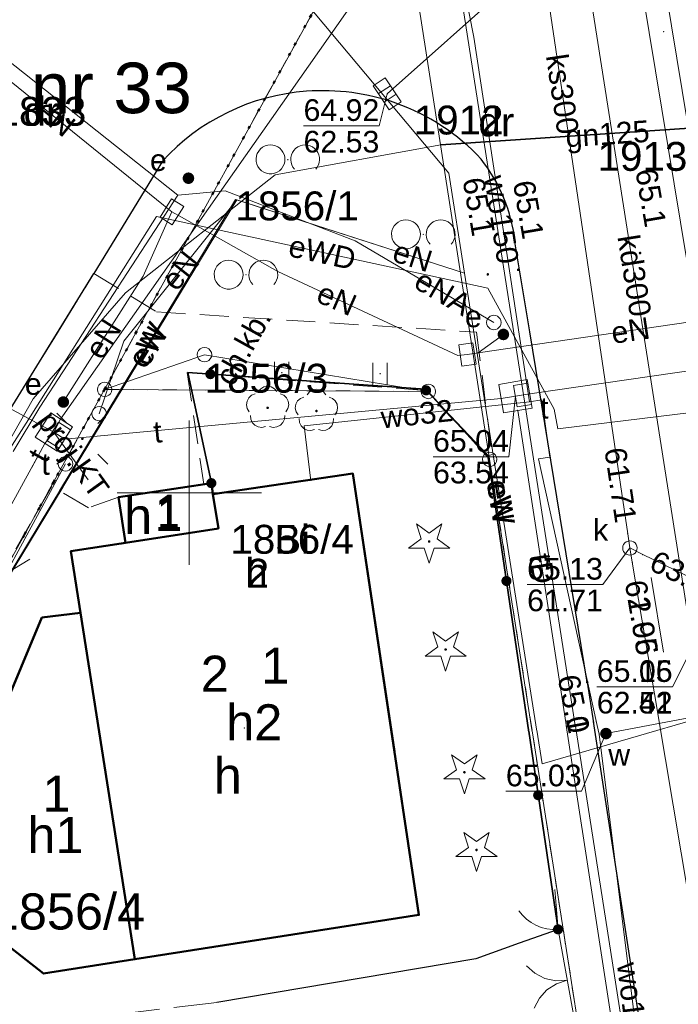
# Model space of a CAD drawing. Extents: x 6420891 to 6421372, y 5789686 to 5790696.
# Tile 31 of 48: x 6421294 to 6421317, y 5790382 to 5790416. Entities that reach past the tile are written whole.
import ezdxf
from ezdxf.enums import TextEntityAlignment as Align

# ---------------------------------------------------------------- set-up
doc = ezdxf.new("R2010")
doc.units = 0
doc.header["$PDSIZE"] = 0.75
for name, pattern in [('KROPK2', [2, 0, -2]), ('PRZER1-1', [2, 1, -1]), ('PRZER2-1', [3, 2, -1]), ('PRZER3-1', [4, 3, -1])]:
    doc.linetypes.add(name, pattern=pattern)
doc.layers.get('0').update_dxf_attribs({"linetype": 'CONTINUOUS', "lineweight": 13})
for name, color, linetype, lineweight in [('GEPADR', 7, 'CONTINUOUS', 18), ('GEPADR_O', 7, 'CONTINUOUS', 18), ('GEPPGD', 7, 'CONTINUOUS', 18), ('GESBLO', 7, 'CONTINUOUS', 18), ('GESBLO_O', 7, 'CONTINUOUS', 18), ('GESBZO', 7, 'CONTINUOUS', 50), ('GESBZO_O', 7, 'CONTINUOUS', 50), ('GESDZI', 7, 'CONTINUOUS', 18), ('GESDZI_O', 7, 'CONTINUOUS', 18), ('GESJAE', 7, 'KROPK2', 50), ('GESJAE_O', 7, 'KROPK2', 50), ('GSLKBR', 7, 'CONTINUOUS', 18), ('GSLKFU', 7, 'CONTINUOUS', 18), ('GSLKOG', 7, 'CONTINUOUS', 35), ('GSLKRW', 7, 'CONTINUOUS', 25), ('GSPWPN', 7, 'CONTINUOUS', 13), ('GSPWPN_O', 7, 'CONTINUOUS', 13), ('GSSKOA', 7, 'PRZER3-1', 18), ('GSSKOD', 7, 'PRZER2-1', 18), ('GSSKOD_O', 7, 'PRZER2-1', 18), ('GSSUTR', 7, 'PRZER2-1', 18), ('GSSZAD', 7, 'PRZER2-1', 18), ('GTGTXT', 7, 'CONTINUOUS', 18), ('GULLKT', 7, 'CONTINUOUS', 18), ('GULLKT_O', 7, 'CONTINUOUS', 18), ('GULLOB', 7, 'CONTINUOUS', 35), ('GUPELA', 7, 'CONTINUOUS', 18), ('GUPIKP', 7, 'CONTINUOUS', 18), ('GUPISN', 7, 'PRZER1-1', 18), ('GUPIWZ', 7, 'CONTINUOUS', 18), ('GUPIWZ_O', 7, 'CONTINUOUS', 18), ('GUPPRZ', 7, 'CONTINUOUS', 18), ('GUPPRZ_O', 7, 'CONTINUOUS', 18), ('GUSIKP', 7, 'CONTINUOUS', 18)]:
    doc.layers.add(name, color=color, linetype=linetype, lineweight=lineweight)
for name, color, linetype, lineweight, true_color in [('GESUZY', 7, 'PRZER1-1', 18, 0x008000), ('GESUZY_O', 7, 'PRZER1-1', 18, 0x008000), ('GSLKOU', 7, 'PRZER3-1', 18, 0x0a0909), ('GSPRDI', 7, 'CONTINUOUS', 18, 0x008000), ('GSPRDL', 7, 'CONTINUOUS', 18, 0x008000), ('GULENN', 1, 'CONTINUOUS', 18, 0xff0000), ('GULEPR', 1, 'CONTINUOUS', 18, 0xff0000), ('GULEPR_O', 1, 'CONTINUOUS', 18, 0xff0000), ('GULEWN', 1, 'CONTINUOUS', 18, 0xff0000), ('GULGPR', 7, 'CONTINUOUS', 18, 0xbfbf00), ('GULGPR_O', 7, 'CONTINUOUS', 18, 0xbfbf00), ('GULKPR', 7, 'CONTINUOUS', 18, 0x803300), ('GULKPR_O', 7, 'CONTINUOUS', 18, 0x803300), ('GULKSP', 7, 'CONTINUOUS', 18, 0x803300), ('GULTPR', 7, 'CONTINUOUS', 18, 0xff9100), ('GULTPR_O', 7, 'CONTINUOUS', 18, 0xff9100), ('GULWOP', 5, 'CONTINUOUS', 18, 0x0000ff), ('GULWOP_O', 5, 'CONTINUOUS', 18, 0x0000ff), ('GULWPR', 5, 'CONTINUOUS', 18, 0x0000ff), ('GULWPR_O', 5, 'CONTINUOUS', 18, 0x0000ff), ('GUPEUT', 1, 'CONTINUOUS', 18, 0xff0000), ('GUPEUT_O', 1, 'CONTINUOUS', 18, 0xff0000), ('GUPKKS', 7, 'CONTINUOUS', 18, 0x803300), ('GUPKSD', 7, 'CONTINUOUS', 18, 0x803300), ('GUPKSD_O', 7, 'CONTINUOUS', 18, 0x803300), ('GUPKSH_O', 7, 'CONTINUOUS', 5, 0x803300), ('GUPWSH', 5, 'CONTINUOUS', 5, 0x0000ff), ('GUPWSH_O', 5, 'CONTINUOUS', 5, 0x0000ff), ('GUPWZA', 5, 'CONTINUOUS', 18, 0x0000ff), ('GUPWZA_O', 5, 'CONTINUOUS', 18, 0x0000ff)]:
    doc.layers.add(name, color=color, linetype=linetype, lineweight=lineweight, true_color=true_color)
doc.styles.add('GEO-INFO', font='Arial')

# ---------------------------------------------------------------- blocks, each defined once
blk = doc.blocks.new('SUEO')
blk.add_hatch(color=0).paths.add_polyline_path([(-0.002174, 0.089974), (0.023762, 0.086807), (0.042561, 0.0793), (0.060131, 0.066965), (0.076266, 0.047786), (0.086234, 0.025762), (0.089972, 0.002226), (0.088646, -0.015553), (0.081114, -0.038994), (0.066834, -0.060276), (0.049699, -0.075033), (0.027576, -0.085671), (0.004027, -0.08991), (-0.019639, -0.087831), (-0.040932, -0.080154), (-0.059082, -0.067892), (-0.073734, -0.051607), (-0.08374, -0.032979), (-0.089221, -0.011817), (-0.089063, 0.012951), (-0.082571, 0.035806), (-0.069528, 0.057148), (-0.048957, 0.075519), (-0.026898, 0.085887)])
at = {"color": 0}
for points in [[(-1.767767, 1.767767), (-1.06066, 1.06066)], [(1.767767, 1.767767), (1.06066, 1.06066)], [(-1.767767, -1.767767), (-1.06066, -1.06066)], [(1.767767, -1.767767), (1.06066, -1.06066)]]:
    blk.add_lwpolyline(points, dxfattribs=at)
blk = doc.blocks.new('OKRAG_PELNY')
at = {"color": 0}
blk.add_lwpolyline([(0, 0.5), (0.12941, 0.482963), (0.25, 0.433013), (0.353553, 0.353553), (0.433013, 0.25), (0.482963, 0.12941), (0.5, 0), (0.482963, -0.12941), (0.433013, -0.25), (0.353553, -0.353553), (0.25, -0.433013), (0.12941, -0.482963), (0, -0.5), (-0.12941, -0.482963), (-0.25, -0.433013), (-0.353553, -0.353553), (-0.433013, -0.25), (-0.482963, -0.12941), (-0.5, 0), (-0.482963, 0.12941), (-0.433013, 0.25), (-0.353553, 0.353553), (-0.25, 0.433013), (-0.12941, 0.482963)], close=True, dxfattribs=at)
blk = doc.blocks.new('POINT')
at = {"color": 0}
blk.add_point((0, 0), dxfattribs=at)
blk = doc.blocks.new('KOLO')
blk.add_hatch(color=0).paths.add_polyline_path([(-0.5, 0), (-0.482963, -0.12941), (-0.433013, -0.25), (-0.353553, -0.353553), (-0.25, -0.433013), (-0.12941, -0.482963), (0, -0.5), (0.12941, -0.482963), (0.25, -0.433013), (0.353553, -0.353553), (0.433013, -0.25), (0.482963, -0.12941), (0.5, 0), (0.482963, 0.12941), (0.433013, 0.25), (0.353553, 0.353553), (0.25, 0.433013), (0.12941, 0.482963), (0, 0.5), (-0.12941, 0.482963), (-0.25, 0.433013), (-0.353553, 0.353553), (-0.433013, 0.25), (-0.482963, 0.12941)])
blk = doc.blocks.new('SUUS05')
at = {"color": 0}
blk.add_lwpolyline([(0.5, -0.25), (-0.5, -0.25), (-0.5, 0.25), (0.5, 0.25)], close=True, dxfattribs=at)
for points in [[(-0.175, -0.25), (-0.175, 0.25)], [(0.175, -0.25), (0.175, 0.25)]]:
    blk.add_lwpolyline(points, dxfattribs=at)
blk = doc.blocks.new('PROSTOKAT1_5-1_PELNY')
at = {"color": 0}
blk.add_lwpolyline([(0.75, -0.5), (-0.75, -0.5), (-0.75, 0.5), (0.75, 0.5)], close=True, dxfattribs=at)
blk = doc.blocks.new('SPTRW')
at = {"color": 0}
for points in [[(-0.51332, 0.7233), (-0.51332, -0.7767)], [(0.48668, -0.7767), (0.48668, 0.7233)]]:
    blk.add_lwpolyline(points, dxfattribs=at)
blk = doc.blocks.new('OTZK')
at = {"color": 0}
blk.add_lwpolyline([(-1.2, 1), (-1.026352, 0.984808), (-0.85798, 0.939693), (-0.7, 0.866025), (-0.557212, 0.766044), (-0.433956, 0.642788), (-0.333975, 0.5), (-0.260307, 0.34202), (-0.215192, 0.173648), (-0.2, 0), (-0.215192, -0.173648), (-0.260307, -0.34202), (-0.333975, -0.5), (-0.44425, -0.654861), (-0.581841, -0.786053), (-0.741773, -0.888835), (-0.918267, -0.959493), (-1.104944, -0.995472), (-1.295056, -0.995472), (-1.481733, -0.959493), (-1.658227, -0.888835), (-1.818159, -0.786053), (-1.95575, -0.654861), (-2.066025, -0.5), (-2.145001, -0.327068), (-2.189821, -0.142315), (-2.198867, 0.047582), (-2.171812, 0.235759), (-2.109632, 0.415415), (-2.014576, 0.580057), (-1.890079, 0.723734), (-1.740641, 0.841254), (-1.571662, 0.928368), (-1.389251, 0.981929)], close=True, dxfattribs=at)
blk.add_lwpolyline([(0.469393, -0.682799), (0.35969, -0.542106), (0.276733, -0.384159), (0.223163, -0.213984), (0.200685, -0.036999), (0.210014, 0.141165), (0.250854, 0.314835), (0.321904, 0.478484), (0.420903, 0.626903), (0.5447, 0.755369), (0.689355, 0.859792), (0.850264, 0.936848), (1.022304, 0.984085), (1.2, 1), (1.377696, 0.984085), (1.549736, 0.936848), (1.710645, 0.859792), (1.8553, 0.755369), (1.979097, 0.626903), (2.078096, 0.478484), (2.149146, 0.314835), (2.189986, 0.141165), (2.199315, -0.036999), (2.176837, -0.213984), (2.123267, -0.384159), (2.04031, -0.542106), (1.930607, -0.682799)], dxfattribs=at)
blk = doc.blocks.new('SPDLP')
blk.add_hatch(color=0).paths.add_polyline_path([(0, -0.09), (0.027812, -0.085595), (0.052901, -0.072812), (0.072812, -0.052901), (0.085595, -0.027812), (0.09, 0), (0.085595, 0.027812), (0.072812, 0.052901), (0.052901, 0.072812), (0.027812, 0.085595), (0, 0.09), (-0.027812, 0.085595), (-0.052901, 0.072812), (-0.072812, 0.052901), (-0.085595, 0.027812), (-0.09, 0), (-0.085595, -0.027812), (-0.072812, -0.052901), (-0.052901, -0.072812), (-0.027812, -0.085595)])
at = {"color": 0}
for points in [[(-0.648554, 1.126667), (-0.481106, 1.325358), (-0.255912, 1.454989), (0, 1.5), (0.255912, 1.454989), (0.481106, 1.325358), (0.648554, 1.126667)], [(-1.271938, -0.268652), (-1.40916, -0.048001), (-1.462858, 0.20623), (-1.426585, 0.463525), (-1.304695, 0.693003), (-1.11182, 0.867117), (-0.871109, 0.964971)], [(0.871109, 0.964971), (1.11182, 0.867117), (1.304695, 0.693003), (1.426585, 0.463525), (1.462858, 0.20623), (1.40916, -0.048001), (1.271938, -0.268652)], [(-0.137547, -1.292703), (-0.389802, -1.355024), (-0.648184, -1.327532), (-0.881678, -1.213525), (-1.062258, -1.026689), (-1.168249, -0.78945), (-1.186929, -0.530282)], [(1.186929, -0.530282), (1.168249, -0.78945), (1.062258, -1.026689), (0.881678, -1.213525), (0.648184, -1.327532), (0.389802, -1.355024), (0.137547, -1.292703)]]:
    blk.add_lwpolyline(points, dxfattribs=at)
blk = doc.blocks.new('SPDIP')
blk.add_hatch(color=0).paths.add_polyline_path([(0, -0.09), (0.027812, -0.085595), (0.052901, -0.072812), (0.072812, -0.052901), (0.085595, -0.027812), (0.09, 0), (0.085595, 0.027812), (0.072812, 0.052901), (0.052901, 0.072812), (0.027812, 0.085595), (0, 0.09), (-0.027812, 0.085595), (-0.052901, 0.072812), (-0.072812, 0.052901), (-0.085595, 0.027812), (-0.09, 0), (-0.085595, -0.027812), (-0.072812, -0.052901), (-0.052901, -0.072812), (-0.027812, -0.085595)])
at = {"color": 0}
blk.add_lwpolyline([(0.544942, 0.177062), (1.426676, -0.463555), (0.336792, -0.463555), (0, -1.500096), (-0.336792, -0.463555), (-1.426676, -0.463555), (-0.544942, 0.177062), (-0.881734, 1.213603), (0, 0.572986), (0.881734, 1.213603)], close=True, dxfattribs=at)
blk = doc.blocks.new('EPPGS')
at = {"color": 0}
blk.add_lwpolyline([(0, 0.5), (0.154508, 0.475528), (0.293893, 0.404508), (0.404508, 0.293893), (0.475528, 0.154508), (0.5, 0), (0.475528, -0.154508), (0.404508, -0.293893), (0.293893, -0.404508), (0.154508, -0.475528), (0, -0.5), (-0.154508, -0.475528), (-0.293893, -0.404508), (-0.404508, -0.293893), (-0.475528, -0.154508), (-0.5, 0), (-0.475528, 0.154508), (-0.404508, 0.293893), (-0.293893, 0.404508), (-0.154508, 0.475528)], close=True, dxfattribs=at)
blk = doc.blocks.new('SUPE04_1')
at = {"color": 0}
for points in [[(6.982163, 1), (8.714214, 0), (6.982163, -1)], [(0, 0), (10, 0)]]:
    blk.add_lwpolyline(points, dxfattribs=at)
blk = doc.blocks.new('KTOK04')
at = {"color": 0}
blk.add_lwpolyline([(0, 0), (-0.01711, -0.261052), (-0.068148, -0.517638), (-0.152241, -0.765367), (-0.267949, -1), (-0.413293, -1.217523), (-0.585786, -1.414214), (-0.782477, -1.586707), (-1, -1.732051)], dxfattribs=at)
blk = doc.blocks.new('SLBRA')
at = {"color": 0}
for points in [[(1.732051, 1), (1.414214, 0.585786), (1, 0.267949), (0.517638, 0.068148), (0, 0)], [(0, 0), (0.517638, -0.068148), (1, -0.267949), (1.414214, -0.585786), (1.732051, -1)]]:
    blk.add_lwpolyline(points, dxfattribs=at)

msp = doc.modelspace()

# ---------------------------------------------------------------- linework, layer by layer
at = {"linetype": 'Continuous', "lineweight": 13, "elevation": 100, "flags": 128}
for points in [[(6421300, 5790397.5), (6421300, 5790402.5)], [(6421297.5, 5790400), (6421302.5, 5790400)]]:
    msp.add_lwpolyline(points, dxfattribs=at)
at = {"layer": 'GESBLO', "linetype": 'Continuous', "lineweight": 18}
for points, elevation in [([(6421298.119, 5790383.842), (6421296.232, 5790395.846), (6421295.898, 5790397.97), (6421297.795, 5790398.269), (6421301.007, 5790398.765), (6421300.819, 5790399.955), (6421305.664, 5790400.661), (6421307.947, 5790385.378)], 10.26), ([(6421297.795, 5790398.269), (6421297.551, 5790399.849), (6421300.763, 5790400.331), (6421300.819, 5790399.955), (6421301.007, 5790398.765)], 10.18), ([(6421297.795, 5790398.269), (6421297.551, 5790399.849), (6421300.763, 5790400.331), (6421300.819, 5790399.955), (6421301.007, 5790398.765)], 10.26), ([(6421293.615, 5790384.403), (6421292.68, 5790390.381), (6421294.899, 5790395.675), (6421296.232, 5790395.846), (6421298.119, 5790383.842), (6421294.955, 5790383.347)], 10.26)]:
    msp.add_lwpolyline(points, close=True, dxfattribs=dict(at, elevation=elevation))
at = {"layer": 'GESBLO', "linetype": 'Continuous', "lineweight": 18, "elevation": 10.18}
msp.add_lwpolyline([(6421297.65, 5790398.246), (6421297.795, 5790398.269), (6421301.007, 5790398.765), (6421300.819, 5790399.955), (6421305.664, 5790400.661), (6421307.102, 5790391.038)], dxfattribs=at)
at = {"layer": 'GESBZO', "linetype": 'Continuous', "lineweight": 50, "elevation": 10.26}
for points in [[(6421297.795, 5790398.269), (6421297.551, 5790399.849), (6421300.763, 5790400.331), (6421300.819, 5790399.955), (6421305.664, 5790400.661), (6421307.947, 5790385.378), (6421298.119, 5790383.842), (6421294.955, 5790383.347), (6421293.615, 5790384.403), (6421292.68, 5790390.381), (6421294.899, 5790395.675), (6421296.232, 5790395.846), (6421295.898, 5790397.97)], [(6421298.119, 5790383.842), (6421296.232, 5790395.846), (6421295.898, 5790397.97), (6421297.795, 5790398.269), (6421301.007, 5790398.765), (6421300.819, 5790399.955), (6421305.664, 5790400.661), (6421307.947, 5790385.378)], [(6421297.795, 5790398.269), (6421297.551, 5790399.849), (6421300.763, 5790400.331), (6421300.819, 5790399.955), (6421301.007, 5790398.765)], [(6421293.615, 5790384.403), (6421292.68, 5790390.381), (6421294.899, 5790395.675), (6421296.232, 5790395.846), (6421298.119, 5790383.842), (6421294.955, 5790383.347)]]:
    msp.add_lwpolyline(points, close=True, dxfattribs=at)
at = {"layer": 'GESBZO', "linetype": 'Continuous', "lineweight": 50, "elevation": 10.18}
for points in [[(6421297.795, 5790398.269), (6421297.551, 5790399.849), (6421300.763, 5790400.331), (6421300.819, 5790399.955), (6421305.664, 5790400.661), (6421307.102, 5790391.038)], [(6421297.65, 5790398.246), (6421297.795, 5790398.269)]]:
    msp.add_lwpolyline(points, dxfattribs=at)
at = {"layer": 'GESDZI', "linetype": 'Continuous', "lineweight": 18}
for points, elevation in [([(6421308.346, 5790424.02), (6421305.286, 5790418.473), (6421297.069, 5790403.576), (6421295.251, 5790400.28)], 10.22), ([(6421310.393, 5790401.158), (6421307.621, 5790418.949), (6421305.286, 5790418.473), (6421308.346, 5790424.02), (6421313.357, 5790391.939)], 10.22), ([(6421313.357, 5790391.939), (6421308.346, 5790424.02)], 10.22), ([(6421295.251, 5790400.28), (6421297.069, 5790403.576), (6421308.27, 5790403.506), (6421310.393, 5790401.158)], 10.22), ([(6421311.868, 5790391.724), (6421310.393, 5790401.158)], 10.22), ([(6421310.393, 5790401.158), (6421311.868, 5790391.724)], 10.22), ([(6421295.345, 5790400.451), (6421276.767, 5790366.771), (6421264.369, 5790344.293), (6421258.704, 5790334.023), (6421245.798, 5790310.625), (6421235.333, 5790291.653), (6421198.322, 5790224.595), (6421191.638, 5790212.271), (6421170.006, 5790172.381), (6421152.501, 5790140.103), (6421144.593, 5790125.52), (6421127.675, 5790094.324), (6421121.732, 5790083.312), (6421117.02, 5790074.678)], 10.3), ([(6421283.969, 5790367.907), (6421276.767, 5790366.771), (6421295.345, 5790400.451)], 10.3), ([(6421313.35, 5790391.983), (6421316.66, 5790370.791)], 10.3), ([(6421316.66, 5790370.791), (6421313.35, 5790391.983)], 10.3), ([(6421311.863, 5790391.758), (6421314.83, 5790372.779), (6421298.248, 5790370.161)], 10.3), ([(6421315.181, 5790370.515), (6421314.83, 5790372.779), (6421311.863, 5790391.758)], 10.3)]:
    msp.add_lwpolyline(points, dxfattribs=dict(at, elevation=elevation))
at = {"layer": 'GESDZI', "linetype": 'Continuous', "lineweight": 18, "elevation": 10.22}
for points in [[(6421307.621, 5790418.949), (6421310.393, 5790401.158), (6421308.27, 5790403.506), (6421300.525, 5790404.777), (6421297.069, 5790403.576), (6421305.286, 5790418.473)], [(6421300.525, 5790404.777), (6421308.27, 5790403.506), (6421297.069, 5790403.576)]]:
    msp.add_lwpolyline(points, close=True, dxfattribs=at)
at = {"layer": 'GESJAE', "linetype": 'KROPK2', "lineweight": 50, "ltscale": 0.5}
for points, elevation in [([(6421295.251, 5790400.28), (6421297.069, 5790403.576), (6421305.286, 5790418.473), (6421308.346, 5790424.02), (6421317.983, 5790432.435), (6421323.041, 5790439.483), (6421327.656, 5790445.915), (6421336.84, 5790458.713), (6421347.895, 5790474.118), (6421362.347, 5790494.258), (6421362.667, 5790494.705)], 10.22), ([(6421278.115, 5790414.804), (6421279.059, 5790415.874), (6421281.71, 5790418.881), (6421285.015, 5790422.631), (6421288.481, 5790426.677), (6421308.346, 5790424.02), (6421305.286, 5790418.473), (6421297.069, 5790403.576), (6421295.251, 5790400.28)], 10.22), ([(6421072.204, 5789979.193), (6421068.88, 5789980.499), (6421065.346, 5789979.256), (6421069.455, 5789986.717), (6421070.646, 5789988.917), (6421077.543, 5790001.653), (6421086.476, 5790018.114), (6421117.02, 5790074.678), (6421121.732, 5790083.312), (6421127.675, 5790094.324), (6421144.593, 5790125.52), (6421152.501, 5790140.103), (6421170.006, 5790172.381), (6421191.638, 5790212.271), (6421198.322, 5790224.595), (6421235.333, 5790291.653), (6421245.798, 5790310.625), (6421258.704, 5790334.023), (6421264.369, 5790344.293), (6421276.767, 5790366.771), (6421295.345, 5790400.451)], 10.3), ([(6421295.345, 5790400.451), (6421276.767, 5790366.771), (6421264.369, 5790344.293), (6421258.704, 5790334.023), (6421245.798, 5790310.625), (6421235.333, 5790291.653), (6421198.322, 5790224.595), (6421191.638, 5790212.271), (6421170.006, 5790172.381), (6421152.501, 5790140.103), (6421144.593, 5790125.52), (6421127.675, 5790094.324), (6421121.732, 5790083.312), (6421117.02, 5790074.678)], 10.3)]:
    msp.add_lwpolyline(points, dxfattribs=dict(at, elevation=elevation))
at = {"layer": 'GESUZY', "linetype": 'PRZER1-1', "lineweight": 18, "ltscale": 0.5}
for points, elevation in [([(6421324.184, 5790393.497), (6421322.539, 5790403.828), (6421319.352, 5790423.841), (6421323.041, 5790439.483), (6421317.983, 5790432.435), (6421308.346, 5790424.02), (6421305.286, 5790418.473), (6421297.069, 5790403.576), (6421308.27, 5790403.506), (6421310.393, 5790401.158), (6421311.868, 5790391.724)], 10.08), ([(6421308.346, 5790424.02), (6421305.286, 5790418.473), (6421297.069, 5790403.576), (6421295.251, 5790400.28)], 10.08), ([(6421295.251, 5790400.28), (6421297.069, 5790403.576)], 10.08), ([(6421297.069, 5790403.576), (6421308.27, 5790403.506), (6421310.393, 5790401.158), (6421311.868, 5790391.724)], 10.08), ([(6421295.345, 5790400.451), (6421276.767, 5790366.771), (6421264.369, 5790344.293), (6421258.704, 5790334.023), (6421245.798, 5790310.625), (6421235.333, 5790291.653), (6421198.322, 5790224.595), (6421191.638, 5790212.271), (6421170.006, 5790172.381), (6421152.501, 5790140.103), (6421144.593, 5790125.52), (6421127.675, 5790094.324), (6421121.732, 5790083.312), (6421117.02, 5790074.678)], 10.18), ([(6421283.969, 5790367.907), (6421276.767, 5790366.771), (6421295.345, 5790400.451)], 10.18), ([(6421311.863, 5790391.758), (6421314.83, 5790372.779), (6421298.248, 5790370.161)], 10.18), ([(6421311.863, 5790391.758), (6421314.83, 5790372.779), (6421315.181, 5790370.515)], 10.18)]:
    msp.add_lwpolyline(points, dxfattribs=dict(at, elevation=elevation))
at = {"layer": 'GSLKBR', "linetype": 'Continuous', "lineweight": 18, "elevation": 10.18}
msp.add_lwpolyline([(6421312.76, 5790384.88), (6421313.4, 5790381.35)], dxfattribs=at)
at = {"layer": 'GSLKFU', "linetype": 'Continuous', "lineweight": 18, "elevation": 10.18}
msp.add_lwpolyline([(6421312.65, 5790386.26), (6421312.76, 5790384.88)], dxfattribs=at)
at = {"layer": 'GSLKOG', "linetype": 'Continuous', "lineweight": 35, "elevation": 10.18}
for points in [[(6421300.763, 5790400.331), (6421299.95, 5790404.16), (6421308.16, 5790403.58), (6421310.33, 5790401.3), (6421311.75, 5790391.707)], [(6421311.745, 5790391.74), (6421312.76, 5790384.88)]]:
    msp.add_lwpolyline(points, dxfattribs=at)
at = {"layer": 'GSLKOU', "linetype": 'PRZER3-1', "lineweight": 18, "ltscale": 0.5, "elevation": 10.18}
msp.add_lwpolyline([(6421300.95, 5790382.35), (6421284.4, 5790380.38)], dxfattribs=at)
at = {"layer": 'GSLKRW', "linetype": 'Continuous', "lineweight": 25, "elevation": 10.18}
msp.add_lwpolyline([(6421313.77, 5790393.44), (6421311.79, 5790405.57), (6421311.27, 5790408.69, 0.140803), (6421310.1, 5790411.55, 0.120141), (6421307.15, 5790413.49, 0.103663), (6421304.06, 5790413.9, 0.192924), (6421299.07, 5790411.48), (6421296.7, 5790407.59)], format="xyb", dxfattribs=at)
for points in [[(6421293.239, 5790401.985), (6421296.7, 5790407.59)], [(6421313.77, 5790393.44), (6421313.987, 5790392.029)], [(6421313.98, 5790392.078), (6421316.68, 5790374.52), (6421317.251, 5790370.901)], [(6421312.76, 5790384.88), (6421311.42, 5790384.4), (6421309.92, 5790383.86), (6421300.95, 5790382.35)]]:
    msp.add_lwpolyline(points, dxfattribs=at)
at = {"layer": 'GSSKOA', "linetype": 'PRZER3-1', "lineweight": 18, "ltscale": 0.5, "elevation": 10.18}
msp.add_lwpolyline([(6421293.239, 5790401.985), (6421296.7, 5790407.59)], dxfattribs=at)
at = {"layer": 'GSSKOD', "linetype": 'PRZER2-1', "lineweight": 18, "ltscale": 0.5, "elevation": 10.18}
for points in [[(6421293.239, 5790401.985), (6421296.7, 5790407.59), (6421298.87, 5790406.26), (6421309.94, 5790405.56), (6421310.48, 5790401.32)], [(6421310.48, 5790401.32), (6421310.34, 5790401.28), (6421308.16, 5790403.54), (6421299.93, 5790404.16), (6421300.5, 5790400.29), (6421297.551, 5790399.849), (6421296.51, 5790399.48), (6421295.5, 5790400.068)], [(6421296.51, 5790399.48), (6421295.24, 5790400.22), (6421293.81, 5790397.73), (6421284.96, 5790382.34), (6421285.37, 5790381.74), (6421283.02, 5790377.35), (6421277.41, 5790366.9), (6421275.3, 5790362.97), (6421273.86, 5790363.76), (6421270.66, 5790357.95), (6421272.06, 5790357.19), (6421271.51, 5790356.13), (6421270.1, 5790356.88)]]:
    msp.add_lwpolyline(points, dxfattribs=at)
at = {"layer": 'GSSUTR', "linetype": 'PRZER2-1', "lineweight": 18, "ltscale": 0.5, "elevation": 10.1}
for points in [[(6421303.201, 5790404.175), (6421303.191, 5790404.155), (6421303.211, 5790404.155)], [(6421306.608, 5790404.142), (6421306.598, 5790404.122), (6421306.618, 5790404.122)]]:
    msp.add_lwpolyline(points, close=True, dxfattribs=at)
at = {"layer": 'GSSZAD', "linetype": 'PRZER2-1', "lineweight": 18, "ltscale": 0.5, "elevation": 10.1}
for points in [[(6421303.408, 5790411.552), (6421303.398, 5790411.532), (6421303.418, 5790411.532)], [(6421308.098, 5790408.958), (6421308.088, 5790408.938), (6421308.108, 5790408.938)], [(6421301.961, 5790407.56), (6421301.951, 5790407.54), (6421301.971, 5790407.54)]]:
    msp.add_lwpolyline(points, close=True, dxfattribs=at)
at = {"layer": 'GULENN', "linetype": 'Continuous', "lineweight": 18, "elevation": 10.18}
for points in [[(6421295.637, 5790400.208), (6421281.831, 5790377.382), (6421278.045, 5790372.62), (6421263.922, 5790382.354), (6421263.38, 5790382.478), (6421262.193, 5790381.549)], [(6421320.782, 5790393.106), (6421312.212, 5790390.612), (6421312.027, 5790391.783)]]:
    msp.add_lwpolyline(points, dxfattribs=at)
at = {"layer": 'GULEPR', "linetype": 'Continuous', "lineweight": 18, "elevation": 10.14}
for points in [[(6421301.415, 5790448.446), (6421302.509, 5790444.235), (6421301.376, 5790440.294), (6421302.276, 5790435.886), (6421300.756, 5790432.083), (6421291.492, 5790416.737), (6421299.607, 5790410.307), (6421294.831, 5790402.962), (6421293.901, 5790401.424)], [(6421309.524, 5790407.605), (6421308.977, 5790411.062), (6421291.312, 5790432.145), (6421287.033, 5790427.768), (6421284.896, 5790429.782)], [(6421299.398, 5790409.727), (6421299.111, 5790409.959), (6421291.639, 5790415.993), (6421291.385, 5790416.198)], [(6421299.607, 5790410.307), (6421301.24, 5790410.457), (6421305.74, 5790408.724), (6421310.54, 5790405.895)], [(6421309.524, 5790407.605), (6421301.596, 5790410.155), (6421295.508, 5790400.061)], [(6421301.643, 5790410.14), (6421295.534, 5790400.039)], [(6421301.643, 5790410.14), (6421297.729, 5790405.245), (6421296.881, 5790402.737)], [(6421309.524, 5790407.605), (6421301.643, 5790410.14)], [(6421295.64, 5790403.14), (6421298.398, 5790407.499), (6421299.236, 5790409.365), (6421299.398, 5790409.727)], [(6421309.625, 5790404.786), (6421309.287, 5790404.753), (6421303.06, 5790407.66), (6421299.733, 5790409.538), (6421299.398, 5790409.727)], [(6421321.327, 5790403.261), (6421312.759, 5790402.207), (6421312.621, 5790402.896), (6421310.336, 5790407.078), (6421298.869, 5790409.562), (6421294.349, 5790402.412), (6421293.791, 5790401.517)], [(6421312.032, 5790391.748), (6421309.524, 5790407.605)], [(6421312.032, 5790391.748), (6421309.524, 5790407.605)], [(6421320.765, 5790406.583), (6421320.421, 5790406.37), (6421309.991, 5790404.839), (6421309.625, 5790404.786)], [(6421309.625, 5790404.786), (6421309.991, 5790404.839), (6421310.87, 5790405.48)], [(6421295.717, 5790401), (6421295.301, 5790400.237)]]:
    msp.add_lwpolyline(points, dxfattribs=at)
at = {"layer": 'GULEWN', "linetype": 'Continuous', "lineweight": 18, "elevation": 10.18}
for points in [[(6421295.61, 5790400.23), (6421281.831, 5790377.382), (6421278.014, 5790372.581)], [(6421320.782, 5790393.106), (6421312.212, 5790390.612), (6421312.027, 5790391.783)]]:
    msp.add_lwpolyline(points, dxfattribs=at)
at = {"layer": 'GULGPR', "linetype": 'Continuous', "lineweight": 18, "elevation": 10.14}
msp.add_lwpolyline([(6421293.668, 5790401.621), (6421294.596, 5790403.256), (6421297.794, 5790406.919), (6421302.971, 5790411.005), (6421308.701, 5790412.041), (6421320.24, 5790412.82), (6421320.446, 5790410.976), (6421321.106, 5790407.712), (6421322.067, 5790404.444), (6421323.349, 5790396.318), (6421323.48, 5790395.305)], dxfattribs=at)
at = {"layer": 'GULKPR', "linetype": 'Continuous', "lineweight": 18, "elevation": 10.14}
for points in [[(6421284.28, 5790425.202), (6421292.156, 5790426.8), (6421296.707, 5790431.83), (6421315.773, 5790421.706), (6421320.174, 5790395.035), (6421320.498, 5790392.967)], [(6421284.44, 5790424.418), (6421292.572, 5790426.068), (6421296.883, 5790430.832), (6421315.049, 5790421.186), (6421319.384, 5790394.907), (6421319.706, 5790392.853)], [(6421310.582, 5790429.522), (6421310.656, 5790429.028), (6421315.175, 5790398.581), (6421315.248, 5790398.086), (6421315.331, 5790397.593), (6421316.211, 5790392.35)], [(6421306.85, 5790413.81), (6421315.411, 5790421.446)], [(6421317.75, 5790392.571), (6421317.503, 5790394.181), (6421317.426, 5790394.675), (6421317.349, 5790395.169), (6421313.463, 5790419.864), (6421313.385, 5790420.358), (6421312.888, 5790420.307), (6421288.657, 5790417.82), (6421288.159, 5790417.769)], [(6421315.248, 5790398.086), (6421315.692, 5790397.856), (6421324.575, 5790393.553)]]:
    msp.add_lwpolyline(points, dxfattribs=at)
at = {"layer": 'GULKSP', "linetype": 'Continuous', "lineweight": 18, "elevation": 10.18}
msp.add_lwpolyline([(6421316.2, 5790392.413), (6421319.733, 5790371.365)], dxfattribs=at)
at = {"layer": 'GULLKT', "linetype": 'Continuous', "lineweight": 18, "elevation": 10.12}
msp.add_lwpolyline([(6421295.313, 5790402.099), (6421296.501, 5790400.446)], dxfattribs=at)
at = {"layer": 'GULLOB', "linetype": 'Continuous', "lineweight": 35, "elevation": 10.12}
msp.add_lwpolyline([(6421320.24, 5790412.82), (6421308.701, 5790412.041)], dxfattribs=at)
at = {"layer": 'GULTPR', "linetype": 'Continuous', "lineweight": 18}
for points, elevation in [([(6421319.247, 5790436.009), (6421318.815, 5790435.701), (6421295.539, 5790402.548), (6421295.313, 5790402.099)], 10.14), ([(6421319.421, 5790435.519), (6421325.108, 5790405.881), (6421324.945, 5790405.346), (6421324.452, 5790405.263), (6421311.779, 5790403.424), (6421311.286, 5790403.34)], 10.14), ([(6421311.286, 5790403.34), (6421310.793, 5790403.257), (6421295.693, 5790401.857), (6421295.313, 5790402.099)], 10.14), ([(6421311.369, 5790402.847), (6421313.051, 5790391.895)], 10.14), ([(6421295.313, 5790402.099), (6421295.002, 5790401.704), (6421279.971, 5790374.224), (6421279.653, 5790373.259)], 10.18), ([(6421295.313, 5790402.099), (6421295.002, 5790401.704), (6421294.549, 5790400.875)], 10.14), ([(6421313.044, 5790391.936), (6421316.301, 5790370.724)], 10.18)]:
    msp.add_lwpolyline(points, dxfattribs=dict(at, elevation=elevation))
at = {"layer": 'GULWOP', "linetype": 'Continuous', "lineweight": 18, "elevation": 10.18}
for points in [[(6421314.18, 5790391.64), (6421314.42, 5790391.66), (6421329.431, 5790394.504)], [(6421314.08, 5790392.093), (6421314.18, 5790391.64), (6421316.539, 5790372.763), (6421316.84, 5790370.825)]]:
    msp.add_lwpolyline(points, dxfattribs=at)
at = {"layer": 'GULWPR', "linetype": 'Continuous', "lineweight": 18, "elevation": 10.14}
for points in [[(6421308.479, 5790418.132), (6421309.361, 5790418.307), (6421309.529, 5790417.424), (6421309.842, 5790415.775), (6421311.774, 5790403.145), (6421312.199, 5790403.211), (6421312.477, 5790401.23), (6421312.082, 5790401.168), (6421314.091, 5790392.044)], [(6421311.774, 5790403.145), (6421303.98, 5790402.313), (6421304.205, 5790400.411)]]:
    msp.add_lwpolyline(points, dxfattribs=at)
at = {"layer": 'GUPKSH_O', "linetype": 'Continuous', "lineweight": 9, "elevation": 10.8, "flags": 128}
for points in [[(6421315.98, 5790397.06), (6421316.414, 5790394.476)], [(6421314.103, 5790393.277), (6421316.724, 5790393.277), (6421317.426, 5790394.675)], [(6421314.103, 5790393.277), (6421316.724, 5790393.277)]]:
    msp.add_lwpolyline(points, dxfattribs=at)
at = {"layer": 'GUPPRZ_O', "linetype": 'Continuous', "lineweight": 9, "elevation": 10.8, "flags": 128}
for points in [[(6421303.954, 5790412.702), (6421306.575, 5790412.702), (6421306.85, 5790413.81)], [(6421303.954, 5790412.702), (6421306.575, 5790412.702)], [(6421308.435, 5790401.246), (6421311.055, 5790401.246), (6421311.286, 5790403.34)], [(6421290.839, 5790403.099), (6421293.459, 5790403.099), (6421295.313, 5790402.099)], [(6421308.435, 5790401.246), (6421311.055, 5790401.246)], [(6421311.691, 5790396.819), (6421314.312, 5790396.819), (6421315.248, 5790398.086)], [(6421311.691, 5790396.819), (6421314.312, 5790396.819)], [(6421314.103, 5790393.277), (6421316.724, 5790393.277), (6421317.426, 5790394.675)], [(6421314.103, 5790393.277), (6421316.724, 5790393.277)]]:
    msp.add_lwpolyline(points, dxfattribs=at)
at = {"layer": 'GUPWSH_O', "linetype": 'Continuous', "lineweight": 9, "elevation": 10.8, "flags": 128}
msp.add_lwpolyline([(6421310.955, 5790389.665), (6421313.576, 5790389.665), (6421314.42, 5790391.66)], dxfattribs=at)
at = {"layer": 'GUSIKP', "linetype": 'Continuous', "lineweight": 18, "elevation": 10.14}
for points in [[(6421311.695, 5790403.917), (6421311.862, 5790402.931), (6421310.876, 5790402.764), (6421310.709, 5790403.75)], [(6421294.665, 5790401.918), (6421295.202, 5790402.762), (6421295.961, 5790402.279), (6421295.424, 5790401.435)]]:
    msp.add_lwpolyline(points, close=True, dxfattribs=at)

# ---------------------------------------------------------------- block references
at = {"layer": 'GEPADR', "lineweight": 18}
msp.add_blockref('POINT', (6421301.905, 5790391.855, 10.28), dxfattribs=at)
at = {"layer": 'GEPPGD', "lineweight": 18, "xscale": 0.5, "yscale": 0.5}
for p in [(6421300.525, 5790404.777, 10.24), (6421297.069, 5790403.576, 10.24), (6421308.27, 5790403.506, 10.24), (6421310.393, 5790401.158, 10.24)]:
    msp.add_blockref('EPPGS', p, dxfattribs=at)
at = {"layer": 'GSLKBR', "lineweight": 18, "xscale": 0.7500000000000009, "yscale": 0.7500000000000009, "rotation": 190.2762771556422}
msp.add_blockref('SLBRA', (6421313.08, 5790383.115, 10.18), dxfattribs=at)
at = {"layer": 'GSLKFU', "lineweight": 18, "xscale": 0.7499999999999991, "yscale": 0.7499999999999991, "rotation": 274.5574189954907}
msp.add_blockref('KTOK04', (6421312.76, 5790384.88, 10.18), dxfattribs=at)
at = {"layer": 'GSLKOG', "lineweight": 35, "xscale": 0.35, "yscale": 0.35}
for p in [(6421300.729, 5790404.105, 10.18), (6421308.195, 5790403.543, 10.18), (6421300.763, 5790400.331, 10.18), (6421310.975, 5790396.944, 10.18), (6421312.073, 5790389.525, 10.18), (6421312.76, 5790384.88, 10.18)]:
    msp.add_blockref('KOLO', p, dxfattribs=at)
at = {"layer": 'GSPRDI', "lineweight": 18, "xscale": 0.5, "yscale": 0.5}
for p in [(6421308.3, 5790398.31, 10.12), (6421308.87, 5790394.57, 10.12), (6421308.87, 5790394.57, 10.12), (6421309.52, 5790390.32, 10.12), (6421309.94, 5790387.63, 10.12)]:
    msp.add_blockref('SPDIP', p, dxfattribs=at)
at = {"layer": 'GSPRDL', "lineweight": 18, "xscale": 0.5, "yscale": 0.5}
for p in [(6421302.71, 5790402.94, 10.12), (6421304.4, 5790402.83, 10.12)]:
    msp.add_blockref('SPDLP', p, dxfattribs=at)
at = {"layer": 'GSPWPN', "lineweight": 13, "xscale": 0.09, "yscale": 0.09}
for p in [(6421315.6, 5790408.3, 10.08), (6421310.33, 5790407.56, 10.08), (6421311.38, 5790407.72, 10.08), (6421313.77, 5790393.44, 10.08), (6421313.77, 5790393.44, 10.2)]:
    msp.add_blockref('KOLO', p, dxfattribs=at)
at = {"layer": 'GSSUTR', "lineweight": 18, "xscale": 0.5, "yscale": 0.5}
for p in [(6421303.201, 5790404.165, 10.1), (6421306.608, 5790404.132, 10.1)]:
    msp.add_blockref('SPTRW', p, dxfattribs=at)
at = {"layer": 'GSSZAD', "lineweight": 18, "xscale": 0.5, "yscale": 0.5}
for p in [(6421303.408, 5790411.542, 10.1), (6421308.098, 5790408.948, 10.1), (6421301.961, 5790407.55, 10.1)]:
    msp.add_blockref('OTZK', p, dxfattribs=at)
at = {"layer": 'GTGTXT', "lineweight": 18}
msp.add_blockref('POINT', (6421316.411, 5790415.97, 10.02), dxfattribs=at)
at = {"layer": 'GULENN', "lineweight": 18, "xscale": 0.5, "yscale": 0.5, "rotation": 241.4068160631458}
msp.add_blockref('SUPE04_1', (6421295.717, 5790401, 10.18), dxfattribs=at)
at = {"layer": 'GUPELA', "lineweight": 18, "xscale": 0.5, "yscale": 0.5}
for name, p in [('OKRAG_PELNY', (6421296.881, 5790402.737, 10.16)), ('SUEO', (6421296.299, 5790401.869, 10.15)), ('OKRAG_PELNY', (6421295.717, 5790401, 10.16))]:
    msp.add_blockref(name, p, dxfattribs=at)
at = {"layer": 'GUPEUT', "lineweight": 18, "xscale": 0.4, "yscale": 0.4}
for p in [(6421299.97, 5790410.89, 10.16), (6421310.87, 5790405.48, 10.16), (6421295.64, 5790403.14, 10.16)]:
    msp.add_blockref('KOLO', p, dxfattribs=at)
at = {"layer": 'GUPIKP', "lineweight": 18, "xscale": 0.5, "yscale": 0.5}
for p, rotation in [((6421299.398, 5790409.727, 10.16), 237.6500564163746), ((6421309.625, 5790404.786, 10.16), 278.4616456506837)]:
    msp.add_blockref('PROSTOKAT1_5-1_PELNY', p, dxfattribs=dict(at, rotation=rotation))
at = {"layer": 'GUPISN', "lineweight": 18, "xscale": 0.5, "yscale": 0.5}
msp.add_blockref('OKRAG_PELNY', (6421310.54, 5790405.895, 10.16), dxfattribs=at)
at = {"layer": 'GUPIWZ', "lineweight": 18, "xscale": 0.5, "yscale": 0.5}
for p, rotation in [((6421311.532, 5790403.382, 10.18), 279.6080792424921), ((6421295.482, 5790401.991, 10.18), 57.6075539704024)]:
    msp.add_blockref('PROSTOKAT1_5-1_PELNY', p, dxfattribs=dict(at, rotation=rotation))
at = {"layer": 'GUPKKS', "lineweight": 18, "rotation": 303.4469659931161}
msp.add_blockref('SUUS05', (6421306.85, 5790413.81, 10.16), dxfattribs=at)
at = {"layer": 'GUPKSD', "lineweight": 18, "xscale": 0.5, "yscale": 0.5}
msp.add_blockref('OKRAG_PELNY', (6421315.248, 5790398.086, 10.16), dxfattribs=at)
at = {"layer": 'GUPPRZ', "lineweight": 18}
for p in [(6421306.85, 5790413.81, 10.16), (6421310.793, 5790403.257, 10.16), (6421311.286, 5790403.34, 10.16), (6421311.779, 5790403.424, 10.16), (6421311.369, 5790402.847, 10.16), (6421295.539, 5790402.548, 10.16), (6421295.313, 5790402.099, 10.16), (6421295.693, 5790401.857, 10.16), (6421295.002, 5790401.704, 10.16), (6421315.175, 5790398.581, 10.16), (6421315.248, 5790398.086, 10.16), (6421315.692, 5790397.856, 10.16), (6421315.331, 5790397.593, 10.16)]:
    msp.add_blockref('POINT', p, dxfattribs=at)
at = {"layer": 'GUPWSH', "lineweight": 5, "xscale": 0.09, "yscale": 0.09}
msp.add_blockref('KOLO', (6421314.42, 5790391.66, 10.24), dxfattribs=at)
at = {"layer": 'GUPWZA', "lineweight": 5, "xscale": 0.4, "yscale": 0.4}
msp.add_blockref('KOLO', (6421314.42, 5790391.66, 10.24), dxfattribs=at)

# ---------------------------------------------------------------- texts
at = {"layer": 'GEPADR_O', "linetype": 'Continuous', "lineweight": 0, "style": 'GEO-INFO'}
msp.add_text('1', height=1.25, dxfattribs=at).set_placement((6421302.491, 5790393.385, 10.8))
at = {"layer": 'GESBLO_O', "linetype": 'Continuous', "lineweight": 0, "style": 'GEO-INFO'}
for s, height, p in [('1', 1.25, (6421299.279, 5790399.303, 10.8)), ('1', 1, (6421299.279, 5790399.303, 10.8)), ('2', 1.25, (6421300.881, 5790393.741, 10.8)), ('1', 1.25, (6421295.4, 5790389.578, 10.8))]:
    msp.add_text(s, height=height, dxfattribs=at).set_placement(p, align=Align.MIDDLE)
msp.add_text('2', height=1, dxfattribs=at).set_placement((6421302.376, 5790397.211, 10.8), align=Align.MIDDLE_CENTER)
at = {"layer": 'GESBZO_O', "linetype": 'Continuous', "lineweight": 0, "style": 'GEO-INFO'}
for s, p in [('h', (6421298.229, 5790399.223, 10.8)), ('h2', (6421302.248, 5790392.081, 10.8)), ('h', (6421301.331, 5790390.24, 10.8)), ('h1', (6421295.367, 5790388.178, 10.8))]:
    msp.add_text(s, height=1.25, dxfattribs=at).set_placement(p, align=Align.MIDDLE)
msp.add_text('h', height=1, dxfattribs=at).set_placement((6421302.326, 5790397.229, 10.8), align=Align.MIDDLE_CENTER)
at = {"layer": 'GESDZI_O', "linetype": 'Continuous', "lineweight": 0, "style": 'GEO-INFO'}
for s, p in [('1833', (6421294.882, 5790413.207, 10.8)), ('1912', (6421309.321, 5790412.905, 10.8)), ('1913/2', (6421316.265, 5790411.646, 10.8)), ('1856/4', (6421303.559, 5790398.387, 10.8))]:
    msp.add_text(s, height=1, dxfattribs=at).set_placement(p, align=Align.MIDDLE_CENTER)
for s, height, p in [('1856/1', 1, (6421303.731, 5790409.952, 10.8)), ('1856/3', 1, (6421302.669, 5790403.983, 10.8)), ('1856/4', 1.25, (6421295.799, 5790385.524, 10.8))]:
    msp.add_text(s, height=height, dxfattribs=at).set_placement(p, align=Align.MIDDLE)
at = {"layer": 'GESJAE_O', "linetype": 'Continuous', "lineweight": 0, "style": 'GEO-INFO'}
msp.add_text('Arkusz nr 33', height=1.75, dxfattribs=at).set_placement((6421293.23, 5790414.017, 10.8), align=Align.MIDDLE_CENTER)
at = {"layer": 'GESUZY_O', "linetype": 'Continuous', "lineweight": 0, "style": 'GEO-INFO'}
for s, p in [('dr', (6421294.882, 5790413.207, 10.8)), ('dr', (6421310.626, 5790412.839, 10.8)), ('Bi', (6421303.559, 5790398.387, 10.8))]:
    msp.add_text(s, height=1, dxfattribs=at).set_placement(p, align=Align.MIDDLE_CENTER)
at = {"layer": 'GSPWPN_O', "linetype": 'Continuous', "lineweight": 0, "style": 'GEO-INFO'}
for s, rotation, p in [('65.1', 279.8061, (6421315.431, 5790411.158, 10.8)), ('65.1', 279.8061, (6421309.452, 5790410.848, 10.8)), ('65.1', 279.8061, (6421311.195, 5790410.745, 10.8)), ('65.1', 281.2335, (6421312.742, 5790393.617, 10.8)), ('65.0', 281.2335, (6421312.742, 5790393.617, 10.8))]:
    msp.add_text(s, height=0.75, rotation=rotation, dxfattribs=at).set_placement(p)
at = {"layer": 'GSSKOD_O', "linetype": 'Continuous', "lineweight": 0, "style": 'GEO-INFO'}
msp.add_text('ch.kb.', height=0.75, rotation=60.8997, dxfattribs=at).set_placement((6421301.859, 5790405.043, 10.8), align=Align.MIDDLE_CENTER)
at = {"layer": 'GULEPR_O', "linetype": 'Continuous', "lineweight": 0, "style": 'GEO-INFO'}
for s, rotation, p in [('eN', 321.0767, (6421295.375, 5790412.976, 10.8)), ('eN', 342.1683, (6421307.727, 5790408.183, 10.8)), ('eNA', 329.4868, (6421308.781, 5790406.932, 10.8)), ('eN', 336.3527, (6421305.102, 5790406.707, 10.8)), ('eN', 57.6763, (6421297.019, 5790405.319, 10.8)), ('eN', 8.3474, (6421315.269, 5790405.614, 10.8))]:
    msp.add_text(s, height=0.75, rotation=rotation, dxfattribs=at).set_placement(p, align=Align.MIDDLE)
for s, rotation, p in [('eWD', 347.7758, (6421304.602, 5790408.32, 10.8)), ('eN', 51.3522, (6421299.686, 5790407.692, 10.8)), ('eW', 58.9064, (6421298.552, 5790405.108, 10.8)), ('eN', 58.8336, (6421298.589, 5790405.09, 10.8)), ('eW', 278.9884, (6421310.778, 5790399.676, 10.8)), ('eN', 278.9884, (6421310.778, 5790399.676, 10.8))]:
    msp.add_text(s, height=0.75, rotation=rotation, dxfattribs=at).set_placement(p, align=Align.MIDDLE_CENTER)
at = {"layer": 'GULGPR_O', "linetype": 'Continuous', "lineweight": 0, "style": 'GEO-INFO'}
msp.add_text('gn125', height=0.75, rotation=3.8627, dxfattribs=at).set_placement((6421314.471, 5790412.43, 10.8), align=Align.MIDDLE_CENTER)
at = {"layer": 'GULKPR_O', "linetype": 'Continuous', "lineweight": 0, "style": 'GEO-INFO'}
for s, rotation, p in [('ks300', 278.4429, (6421312.915, 5790413.804, 10.8)), ('kd300', 278.9423, (6421315.406, 5790407.517, 10.8))]:
    msp.add_text(s, height=0.75, rotation=rotation, dxfattribs=at).set_placement(p, align=Align.MIDDLE_CENTER)
at = {"layer": 'GULLKT_O', "linetype": 'Continuous', "lineweight": 0, "style": 'GEO-INFO'}
msp.add_text('proj.KT', height=0.75, rotation=305.7266, dxfattribs=at).set_placement((6421295.907, 5790401.273, 10.8), align=Align.MIDDLE)
at = {"layer": 'GULTPR_O', "linetype": 'Continuous', "lineweight": 0, "style": 'GEO-INFO'}
msp.add_text('t', height=0.75, rotation=5.2959, dxfattribs=at).set_placement((6421298.904, 5790402.106, 10.8), align=Align.MIDDLE)
for s, rotation, p in [('t', 61.3221, (6421294.776, 5790401.289, 10.8)), ('tD', 278.7288, (6421312.21, 5790397.371, 10.8))]:
    msp.add_text(s, height=0.75, rotation=rotation, dxfattribs=at).set_placement(p, align=Align.MIDDLE_CENTER)
at = {"layer": 'GULWOP_O', "linetype": 'Continuous', "lineweight": 0, "style": 'GEO-INFO'}
msp.add_text('wo150', height=0.75, rotation=277.1222, dxfattribs=at).set_placement((6421315.359, 5790382.201, 10.8), align=Align.MIDDLE_CENTER)
at = {"layer": 'GULWPR_O', "linetype": 'Continuous', "lineweight": 0, "style": 'GEO-INFO'}
msp.add_text('wo150', height=0.75, rotation=278.6969, dxfattribs=at).set_placement((6421310.808, 5790409.46, 10.8), align=Align.MIDDLE_CENTER)
msp.add_text('wo32', height=0.75, rotation=6.0883, dxfattribs=at).set_placement((6421307.877, 5790402.729, 10.8), align=Align.MIDDLE)
at = {"layer": 'GUPEUT_O', "linetype": 'Continuous', "lineweight": 0, "style": 'GEO-INFO'}
for p in [(6421299.22, 5790411.14, 10.8), (6421310.12, 5790405.73, 10.8), (6421294.89, 5790403.39, 10.8)]:
    msp.add_text('e', height=0.75, dxfattribs=at).set_placement(p, align=Align.RIGHT)
at = {"layer": 'GUPIWZ_O', "linetype": 'Continuous', "lineweight": 0, "style": 'GEO-INFO'}
for p in [(6421312.434, 5790402.569, 10.8), (6421295.171, 5790400.621, 10.8)]:
    msp.add_text('t', height=0.75, dxfattribs=at).set_placement(p, align=Align.RIGHT)
at = {"layer": 'GUPKSD_O', "linetype": 'Continuous', "lineweight": 0, "style": 'GEO-INFO'}
msp.add_text('k', height=0.75, dxfattribs=at).set_placement((6421314.498, 5790398.336, 10.8), align=Align.RIGHT)
at = {"layer": 'GUPKSH_O', "linetype": 'Continuous', "lineweight": 0, "style": 'GEO-INFO'}
msp.add_text('61.95', height=0.75, rotation=279.5283, dxfattribs=at).set_placement((6421315.436, 5790396.969), align=Align.MIDDLE_LEFT)
for s, p in [('65.05', (6421314.103, 5790393.449)), ('62.41', (6421314.103, 5790392.354))]:
    msp.add_text(s, height=0.75, rotation=360, dxfattribs=at).set_placement(p)
at = {"layer": 'GUPPRZ_O', "linetype": 'Continuous', "lineweight": 0, "style": 'GEO-INFO'}
for s, p in [('64.92', (6421303.954, 5790412.875)), ('62.53', (6421303.954, 5790411.78)), ('65.04', (6421308.435, 5790401.418)), ('63.54', (6421308.435, 5790400.323)), ('65.13', (6421311.691, 5790396.991)), ('61.71', (6421311.691, 5790395.896)), ('65.16', (6421314.103, 5790393.449)), ('62.52', (6421314.103, 5790392.354))]:
    msp.add_text(s, height=0.75, dxfattribs=at).set_placement(p)
for s, rotation, p in [('61.71', 278.4429, (6421314.732, 5790401.563, 10.8)), ('63.01', 334.1571, (6421316.027, 5790397.694, 10.8)), ('62.06', 279.5283, (6421315.436, 5790396.969, 10.8))]:
    msp.add_text(s, height=0.75, rotation=rotation, dxfattribs=at).set_placement(p, align=Align.MIDDLE_LEFT)
at = {"layer": 'GUPWSH_O', "linetype": 'Continuous', "lineweight": 0, "style": 'GEO-INFO'}
msp.add_text('65.03', height=0.75, rotation=360, dxfattribs=at).set_placement((6421310.955, 5790390.208), align=Align.MIDDLE_LEFT)
at = {"layer": 'GUPWZA_O', "linetype": 'Continuous', "lineweight": 0, "style": 'GEO-INFO'}
msp.add_text('w', height=0.75, dxfattribs=at).set_placement((6421315.255, 5790390.551, 10.8), align=Align.RIGHT)

doc.saveas('drawing.dxf')
